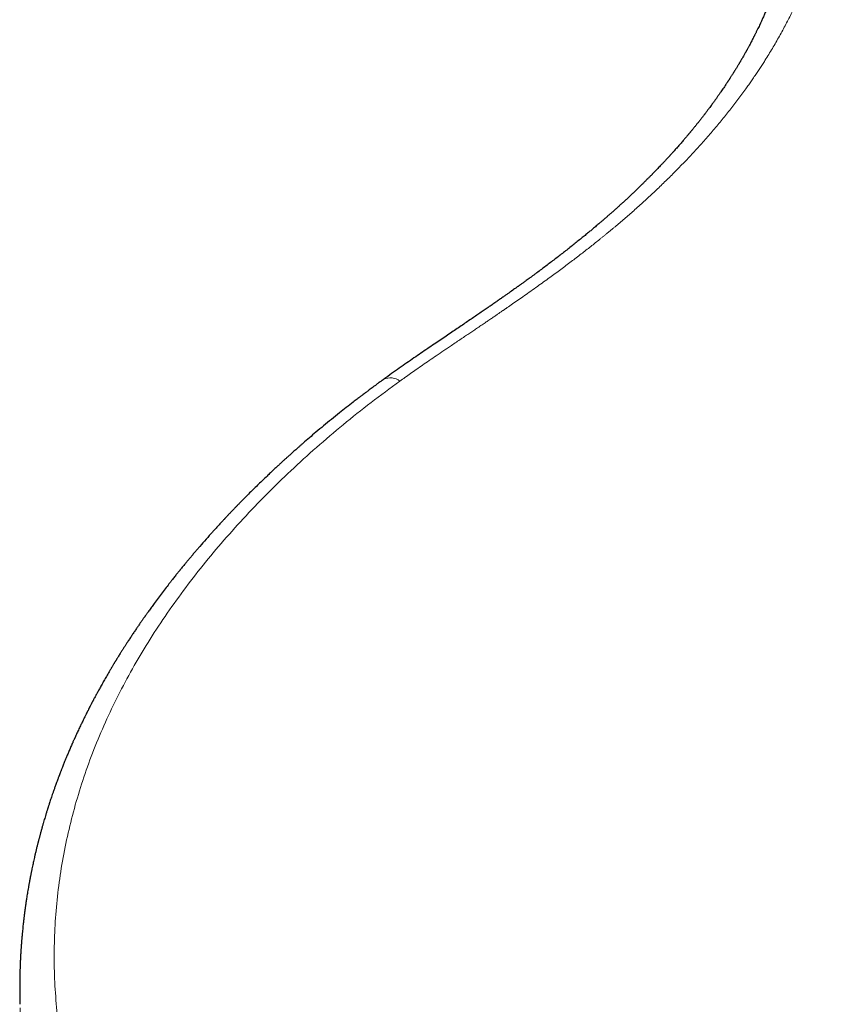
# Model space of a CAD drawing. Header units: millimetres. Extents: x 8 to 1170, y 12 to 886.
# Tile 61 of 256: x 707 to 752, y 376 to 431. Entities that reach past the tile are written whole.
import ezdxf

# ---------------------------------------------------------------- set-up
doc = ezdxf.new("R2010")
doc.units = ezdxf.units.MM

msp = doc.modelspace()

# ---------------------------------------------------------------- linework, layer by layer
at = {"color": 8, "linetype": 'Continuous', "lineweight": 0}
msp.add_arc((727.404, 410.034), 0.885, 52.91, 113.9822, dxfattribs=at)
for points, knots in [([(751.949, 442.52), (751.95, 442.401), (751.952, 442.167), (751.952, 441.822), (751.951, 441.49), (751.948, 441.169), (751.944, 440.861), (751.937, 440.565), (751.93, 440.281), (751.92, 440.019), (751.91, 439.779), (751.899, 439.559), (751.887, 439.349), (751.876, 439.193), (751.868, 439.089), (751.864, 439.032), (751.86, 438.977), (751.855, 438.921), (751.849, 438.856), (751.834, 438.686), (751.797, 438.326), (751.729, 437.782), (751.631, 437.154), (751.528, 436.601), (751.425, 436.123), (751.353, 435.818), (751.302, 435.613), (751.275, 435.508), (751.248, 435.403), (751.22, 435.298), (751.192, 435.194), (751.112, 434.908), (750.973, 434.441), (750.756, 433.79), (750.516, 433.138), (750.254, 432.486), (749.97, 431.834), (749.662, 431.181), (749.329, 430.523), (748.97, 429.86), (748.583, 429.19), (748.263, 428.669), (748.025, 428.296), (747.879, 428.071), (747.73, 427.846), (747.578, 427.621), (747.424, 427.397), (747.267, 427.173), (747.02, 426.825), (746.674, 426.355), (746.217, 425.762), (745.741, 425.17), (745.245, 424.579), (744.73, 423.989), (744.195, 423.401), (743.641, 422.814), (743.09, 422.253), (742.546, 421.717), (742.01, 421.206), (741.459, 420.696), (740.917, 420.209), (740.384, 419.743), (739.997, 419.415), (739.742, 419.201), (739.623, 419.102), (739.504, 419.003), (739.383, 418.904), (739.263, 418.805), (739.141, 418.706), (738.893, 418.505), (738.51, 418.199), (737.98, 417.786), (737.426, 417.362), (736.847, 416.928), (736.223, 416.469), (735.551, 415.984), (734.86, 415.493), (734.299, 415.101), (733.97, 414.873), (733.851, 414.791), (733.822, 414.771), (733.792, 414.75), (733.763, 414.73), (733.733, 414.71), (733.704, 414.689), (733.674, 414.669), (733.62, 414.632), (733.534, 414.573), (733.41, 414.489), (733.266, 414.39), (733.101, 414.278), (732.915, 414.152), (732.709, 414.012), (732.482, 413.858), (732.254, 413.704), (732.028, 413.551), (731.807, 413.402), (731.573, 413.243), (731.326, 413.077), (731.067, 412.902), (730.817, 412.733), (730.583, 412.575), (730.302, 412.384), (729.963, 412.153), (729.572, 411.885), (729.202, 411.631), (728.855, 411.389), (728.529, 411.161), (728.226, 410.947), (728.031, 410.808), (727.937, 410.741)], [0, 0, 0, 0, 0.012293, 0.024152, 0.035577, 0.046567, 0.057124, 0.067246, 0.076934, 0.086188, 0.093972, 0.10142, 0.108532, 0.115308, 0.117232, 0.119127, 0.120993, 0.122831, 0.124827, 0.12749, 0.139967, 0.161146, 0.181943, 0.202364, 0.215638, 0.228752, 0.23216, 0.235558, 0.238944, 0.24232, 0.245685, 0.249039, 0.269864, 0.290528, 0.311037, 0.331399, 0.35162, 0.371706, 0.391665, 0.412032, 0.432281, 0.452419, 0.459177, 0.465923, 0.472659, 0.479384, 0.486099, 0.492803, 0.499498, 0.517208, 0.534864, 0.552474, 0.570043, 0.587578, 0.605086, 0.622572, 0.640045, 0.655415, 0.670783, 0.686154, 0.701532, 0.715074, 0.728627, 0.731672, 0.734717, 0.737763, 0.74081, 0.743858, 0.746907, 0.749957, 0.762447, 0.775324, 0.788585, 0.802232, 0.816261, 0.832135, 0.848467, 0.863216, 0.869817, 0.870469, 0.871122, 0.871775, 0.872429, 0.873083, 0.873738, 0.874394, 0.875051, 0.877331, 0.880061, 0.88324, 0.886867, 0.890941, 0.895461, 0.900425, 0.905833, 0.910391, 0.915222, 0.920323, 0.925694, 0.931333, 0.937241, 0.942003, 0.946586, 0.955592, 0.964136, 0.972219, 0.979844, 0.987015, 0.993732, 1, 1, 1, 1]), ([(727.937, 410.741), (727.4, 410.346), (726.326, 409.558), (724.788, 408.328), (723.306, 407.067), (721.888, 405.776), (720.535, 404.457), (719.247, 403.112), (718.028, 401.744), (716.877, 400.355), (715.798, 398.946), (714.791, 397.518), (713.858, 396.072), (713.001, 394.609), (712.222, 393.129), (711.52, 391.632), (710.896, 390.119), (710.351, 388.591), (709.886, 387.05), (709.5, 385.495), (709.195, 383.93), (708.971, 382.356), (708.829, 380.775), (708.769, 379.191), (708.793, 377.603), (708.901, 376.019), (709.091, 374.441), (709.365, 372.871), (709.72, 371.312), (710.157, 369.765), (710.674, 368.233), (711.271, 366.719), (711.947, 365.224), (712.702, 363.752), (713.535, 362.304), (714.444, 360.882), (715.429, 359.487), (716.487, 358.12), (717.617, 356.784), (718.816, 355.479), (720.083, 354.206), (721.416, 352.969), (722.813, 351.767), (724.273, 350.604), (725.794, 349.48), (727.374, 348.398), (729.01, 347.359), (730.701, 346.365), (732.443, 345.417), (734.233, 344.516), (736.071, 343.664), (737.952, 342.862), (739.874, 342.111), (741.834, 341.414), (743.831, 340.771), (745.861, 340.185), (747.922, 339.655), (750.01, 339.183), (752.121, 338.77), (754.254, 338.416), (756.405, 338.12), (758.571, 337.885), (760.748, 337.71), (762.935, 337.596), (765.127, 337.543), (767.321, 337.551), (769.515, 337.622), (771.705, 337.754), (773.887, 337.947), (776.059, 338.201), (778.218, 338.514), (780.361, 338.887), (782.484, 339.318), (784.585, 339.807), (786.66, 340.354), (788.706, 340.957), (790.721, 341.617), (792.701, 342.331), (794.644, 343.099), (796.547, 343.918), (798.407, 344.787), (800.222, 345.705), (801.99, 346.67), (803.708, 347.681), (805.373, 348.736), (806.984, 349.833), (808.536, 350.972), (810.029, 352.15), (811.46, 353.365), (812.827, 354.617), (814.129, 355.902), (815.365, 357.219), (816.532, 358.567), (817.628, 359.944), (818.653, 361.348), (819.603, 362.778), (820.478, 364.233), (821.275, 365.711), (821.994, 367.21), (822.634, 368.727), (823.193, 370.262), (823.673, 371.811), (824.072, 373.373), (824.388, 374.945), (824.623, 376.525), (824.775, 378.109), (824.844, 379.696), (824.83, 381.283), (824.731, 382.865), (824.55, 384.44), (824.288, 386.005), (823.945, 387.559), (823.522, 389.098), (823.02, 390.622), (822.438, 392.13), (821.778, 393.62), (821.04, 395.092), (820.225, 396.543), (819.332, 397.974), (818.365, 399.386), (817.323, 400.777), (816.209, 402.146), (815.024, 403.493), (813.77, 404.817), (812.449, 406.114), (811.062, 407.384), (809.612, 408.624), (808.098, 409.83), (806.528, 411.004), (805.433, 411.753), (804.886, 412.128)], [0, 0, 0, 0, 0.007801, 0.015596, 0.023386, 0.031171, 0.038953, 0.046732, 0.05451, 0.062288, 0.070068, 0.077851, 0.085639, 0.093433, 0.101237, 0.109051, 0.116871, 0.124696, 0.132525, 0.140359, 0.148195, 0.156032, 0.163869, 0.171705, 0.179538, 0.187365, 0.195188, 0.203007, 0.210823, 0.218636, 0.226448, 0.234258, 0.242068, 0.249878, 0.257689, 0.2655, 0.273313, 0.281126, 0.28894, 0.296756, 0.304573, 0.312391, 0.32021, 0.328029, 0.335849, 0.343669, 0.351489, 0.359308, 0.367128, 0.374947, 0.382766, 0.390584, 0.398402, 0.406219, 0.414036, 0.421852, 0.429668, 0.437484, 0.445299, 0.453114, 0.460928, 0.468742, 0.476556, 0.484371, 0.492185, 0.5, 0.507814, 0.515629, 0.523443, 0.531257, 0.539072, 0.546886, 0.554701, 0.562516, 0.570332, 0.578148, 0.585965, 0.593782, 0.601599, 0.609416, 0.617234, 0.625053, 0.632872, 0.640692, 0.648511, 0.656331, 0.664151, 0.671971, 0.67979, 0.687609, 0.695427, 0.703244, 0.71106, 0.718874, 0.726687, 0.734499, 0.742311, 0.750122, 0.757932, 0.765742, 0.773552, 0.781363, 0.789177, 0.796993, 0.804811, 0.812634, 0.820461, 0.828293, 0.83613, 0.843969, 0.851806, 0.859641, 0.867474, 0.875304, 0.88313, 0.890949, 0.898762, 0.906565, 0.914361, 0.922149, 0.929932, 0.937712, 0.94549, 0.953268, 0.961047, 0.968829, 0.976614, 0.984404, 0.992199, 1, 1, 1, 1]), ([(706.892, 375.981), (706.893, 375.937), (706.901, 375.618), (706.936, 375.026), (707, 374.206), (707.087, 373.387), (707.195, 372.57), (707.324, 371.756), (707.475, 370.943), (707.646, 370.138), (707.837, 369.341), (708.047, 368.551), (708.277, 367.765), (708.53, 366.977), (708.804, 366.188), (709.102, 365.398), (709.42, 364.613), (709.759, 363.832), (710.118, 363.057), (710.498, 362.288), (710.899, 361.525), (711.319, 360.769), (711.76, 360.02), (712.22, 359.277), (712.7, 358.542), (713.197, 357.818), (713.71, 357.106), (714.238, 356.406), (714.785, 355.712), (715.353, 355.022), (715.943, 354.335), (716.556, 353.652), (717.187, 352.978), (717.835, 352.312), (718.501, 351.655), (719.185, 351.007), (719.885, 350.369), (720.602, 349.741), (721.335, 349.124), (722.084, 348.516), (722.85, 347.919), (723.627, 347.335), (724.415, 346.766), (725.213, 346.21), (726.026, 345.665), (726.859, 345.128), (727.711, 344.598), (728.583, 344.077), (729.469, 343.567), (730.369, 343.07), (731.281, 342.585), (732.207, 342.112), (733.144, 341.652), (734.092, 341.206), (735.052, 340.773), (736.023, 340.352), (737.005, 339.945), (737.992, 339.554), (738.983, 339.179), (739.978, 338.818), (740.983, 338.472), (742.004, 338.137), (743.04, 337.813), (744.093, 337.502), (745.153, 337.206), (746.222, 336.924), (747.298, 336.658), (748.381, 336.406), (749.47, 336.17), (750.564, 335.95), (751.663, 335.744), (752.767, 335.554), (753.877, 335.379), (754.984, 335.221), (756.09, 335.078), (757.192, 334.952), (758.297, 334.84), (759.413, 334.743), (760.539, 334.66), (761.676, 334.593), (762.814, 334.542), (763.954, 334.506), (765.095, 334.487), (766.236, 334.483), (767.378, 334.496), (768.518, 334.524), (769.657, 334.569), (770.794, 334.629), (771.93, 334.706), (773.057, 334.797), (774.175, 334.904), (775.284, 335.024), (776.39, 335.16), (777.5, 335.312), (778.613, 335.48), (779.73, 335.664), (780.842, 335.864), (781.95, 336.079), (783.051, 336.31), (784.147, 336.555), (785.236, 336.815), (786.318, 337.09), (787.392, 337.38), (788.459, 337.684), (789.517, 338.003), (790.562, 338.335), (791.592, 338.678), (792.606, 339.033), (793.612, 339.402), (794.615, 339.787), (795.614, 340.187), (796.61, 340.604), (797.595, 341.034), (798.569, 341.477), (799.532, 341.933), (800.482, 342.402), (801.42, 342.883), (802.345, 343.375), (803.256, 343.88), (804.155, 344.397), (805.04, 344.925), (805.906, 345.462), (806.753, 346.006), (807.582, 346.559), (808.396, 347.121), (809.201, 347.699), (809.997, 348.29), (810.782, 348.896), (811.551, 349.513), (812.304, 350.139), (813.04, 350.774), (813.759, 351.42), (814.461, 352.073), (815.145, 352.736), (815.811, 353.406), (816.459, 354.086), (817.09, 354.773), (817.699, 355.464), (818.287, 356.159), (818.853, 356.857), (819.402, 357.562), (819.936, 358.279), (820.455, 359.008), (820.957, 359.749), (821.441, 360.497), (821.904, 361.251), (822.347, 362.011), (822.77, 362.778), (823.173, 363.549), (823.554, 364.326), (823.915, 365.107), (824.254, 365.892), (824.574, 366.683), (824.87, 367.472), (825.145, 368.261), (825.397, 369.049), (825.63, 369.84), (825.843, 370.639), (826.037, 371.447), (826.212, 372.262), (826.364, 373.08), (826.496, 373.899), (826.606, 374.72), (826.694, 375.542), (826.761, 376.364), (826.806, 377.186), (826.827, 378.008), (826.833, 378.568), (826.826, 378.853), (826.826, 378.865)], [0, 0, 0, 0, 0.000978, 0.007067, 0.013154, 0.019228, 0.025301, 0.031374, 0.037446, 0.043519, 0.049482, 0.055445, 0.061409, 0.067372, 0.073458, 0.079543, 0.085629, 0.091715, 0.097802, 0.103889, 0.109977, 0.116053, 0.12213, 0.128206, 0.134281, 0.140356, 0.146321, 0.152286, 0.15825, 0.164214, 0.1703, 0.176385, 0.18247, 0.188556, 0.194641, 0.200727, 0.206812, 0.212885, 0.218958, 0.225032, 0.231106, 0.237181, 0.243149, 0.249117, 0.255085, 0.261052, 0.26714, 0.273227, 0.279313, 0.285399, 0.291485, 0.297571, 0.303656, 0.309728, 0.3158, 0.321872, 0.327944, 0.334017, 0.339981, 0.345946, 0.351912, 0.357878, 0.363967, 0.370056, 0.376146, 0.382236, 0.388324, 0.394412, 0.400499, 0.406572, 0.412645, 0.418718, 0.42479, 0.430862, 0.436826, 0.44279, 0.448754, 0.454718, 0.460804, 0.46689, 0.472977, 0.479065, 0.485153, 0.491242, 0.497332, 0.503409, 0.509485, 0.51556, 0.521634, 0.527708, 0.533672, 0.539637, 0.545601, 0.551565, 0.55765, 0.563736, 0.569821, 0.575907, 0.581993, 0.588079, 0.594166, 0.600239, 0.606314, 0.612389, 0.618465, 0.624542, 0.63051, 0.636477, 0.642443, 0.648408, 0.654495, 0.660581, 0.666667, 0.672752, 0.678838, 0.684923, 0.691009, 0.697081, 0.703153, 0.709225, 0.715298, 0.721371, 0.727337, 0.733303, 0.739269, 0.745237, 0.751327, 0.757417, 0.763505, 0.769593, 0.77568, 0.781766, 0.787852, 0.793925, 0.799997, 0.806069, 0.812141, 0.818213, 0.824177, 0.83014, 0.836104, 0.842069, 0.848155, 0.854242, 0.86033, 0.866419, 0.872508, 0.878598, 0.884687, 0.890762, 0.896836, 0.90291, 0.908983, 0.915055, 0.921019, 0.926983, 0.932946, 0.93891, 0.944995, 0.95108, 0.957165, 0.963251, 0.969337, 0.975423, 0.98151, 0.987585, 0.99366, 0.999736, 1, 1, 1, 1])]:
    msp.add_open_spline(points, degree=3, knots=knots, dxfattribs=at)
at = {"color": 7, "linetype": 'Continuous', "lineweight": 30}
for points, knots in [([(749.732, 440.323), (749.732, 440.266), (749.733, 440.155), (749.734, 439.994), (749.735, 439.843), (749.736, 439.702), (749.736, 439.571), (749.736, 439.451), (749.736, 439.342), (749.736, 439.242), (749.735, 439.151), (749.735, 439.068), (749.734, 438.996), (749.733, 438.932), (749.733, 438.878), (749.732, 438.83), (749.731, 438.788), (749.731, 438.751), (749.73, 438.718), (749.73, 438.687), (749.729, 438.652), (749.729, 438.611), (749.728, 438.565), (749.727, 438.512), (749.725, 438.458), (749.724, 438.404), (749.723, 438.351), (749.721, 438.295), (749.719, 438.235), (749.717, 438.173), (749.715, 438.111), (749.713, 438.051), (749.711, 437.996), (749.709, 437.945), (749.707, 437.898), (749.705, 437.85), (749.703, 437.803), (749.7, 437.756), (749.698, 437.708), (749.695, 437.648), (749.691, 437.573), (749.686, 437.485), (749.68, 437.392), (749.674, 437.308), (749.669, 437.233), (749.664, 437.17), (749.659, 437.107), (749.654, 437.045), (749.649, 436.985), (749.644, 436.929), (749.64, 436.88), (749.636, 436.838), (749.632, 436.798), (749.628, 436.757), (749.624, 436.708), (749.618, 436.653), (749.612, 436.593), (749.605, 436.53), (749.598, 436.466), (749.591, 436.407), (749.585, 436.354), (749.58, 436.31), (749.575, 436.271), (749.571, 436.236), (749.566, 436.198), (749.561, 436.154), (749.554, 436.102), (749.546, 436.045), (749.538, 435.983), (749.528, 435.914), (749.516, 435.828), (749.5, 435.725), (749.482, 435.607), (749.463, 435.493), (749.447, 435.396), (749.433, 435.319), (749.423, 435.263), (749.414, 435.213), (749.406, 435.166), (749.397, 435.121), (749.389, 435.075), (749.379, 435.025), (749.368, 434.969), (749.355, 434.906), (749.342, 434.837), (749.327, 434.767), (749.312, 434.694), (749.295, 434.617), (749.277, 434.534), (749.258, 434.451), (749.241, 434.376), (749.225, 434.312), (749.212, 434.256), (749.198, 434.198), (749.183, 434.137), (749.167, 434.073), (749.15, 434.007), (749.134, 433.942), (749.118, 433.881), (749.104, 433.828), (749.091, 433.781), (749.079, 433.738), (749.068, 433.697), (749.056, 433.653), (749.043, 433.605), (749.028, 433.552), (749.011, 433.494), (748.992, 433.43), (748.972, 433.358), (748.948, 433.279), (748.922, 433.195), (748.897, 433.112), (748.872, 433.034), (748.85, 432.964), (748.829, 432.898), (748.809, 432.838), (748.791, 432.783), (748.775, 432.734), (748.76, 432.688), (748.745, 432.644), (748.728, 432.596), (748.709, 432.541), (748.688, 432.478), (748.665, 432.413), (748.642, 432.349), (748.621, 432.29), (748.601, 432.236), (748.584, 432.187), (748.568, 432.144), (748.552, 432.101), (748.536, 432.059), (748.52, 432.016), (748.505, 431.976), (748.488, 431.931), (748.467, 431.876), (748.441, 431.81), (748.412, 431.735), (748.379, 431.652), (748.343, 431.563), (748.301, 431.459), (748.255, 431.348), (748.208, 431.237), (748.164, 431.134), (748.122, 431.036), (748.079, 430.94), (748.037, 430.844), (747.994, 430.748), (747.946, 430.645), (747.894, 430.532), (747.837, 430.409), (747.785, 430.302), (747.741, 430.21), (747.706, 430.137), (747.672, 430.069), (747.641, 430.007), (747.611, 429.946), (747.576, 429.876), (747.534, 429.794), (747.486, 429.7), (747.436, 429.604), (747.387, 429.51), (747.339, 429.419), (747.294, 429.335), (747.253, 429.26), (747.218, 429.195), (747.187, 429.138), (747.162, 429.092), (747.141, 429.055), (747.121, 429.02), (747.099, 428.98), (747.07, 428.929), (747.034, 428.865), (746.992, 428.789), (746.946, 428.709), (746.898, 428.626), (746.854, 428.551), (746.818, 428.488), (746.79, 428.442), (746.767, 428.402), (746.747, 428.369), (746.73, 428.34), (746.708, 428.304), (746.681, 428.258), (746.645, 428.199), (746.604, 428.132), (746.559, 428.058), (746.509, 427.977), (746.456, 427.892), (746.408, 427.815), (746.367, 427.749), (746.332, 427.695), (746.297, 427.639), (746.263, 427.587), (746.234, 427.541), (746.211, 427.505), (746.194, 427.479), (746.181, 427.459), (746.168, 427.439), (746.152, 427.415), (746.132, 427.384), (746.109, 427.349), (746.065, 427.282), (746.002, 427.186), (745.92, 427.064), (745.84, 426.945), (745.767, 426.839), (745.704, 426.747), (745.651, 426.671), (745.603, 426.603), (745.562, 426.544), (745.525, 426.492), (745.49, 426.443), (745.453, 426.39), (745.41, 426.33), (745.362, 426.264), (745.308, 426.189), (745.247, 426.105), (745.178, 426.012), (745.115, 425.926), (745.06, 425.852), (745.014, 425.791), (744.968, 425.729), (744.924, 425.672), (744.887, 425.623), (744.861, 425.588), (744.843, 425.565), (744.831, 425.549), (744.82, 425.535), (744.808, 425.519), (744.792, 425.499), (744.77, 425.47), (744.74, 425.431), (744.701, 425.38), (744.634, 425.294), (744.543, 425.178), (744.448, 425.058), (744.374, 424.966), (744.319, 424.898), (744.265, 424.831), (744.211, 424.764), (744.155, 424.696), (744.101, 424.629), (744.055, 424.574), (744.021, 424.533), (744, 424.508), (743.984, 424.488), (743.97, 424.471), (743.954, 424.452), (743.934, 424.429), (743.911, 424.401), (743.88, 424.364), (743.841, 424.318), (743.794, 424.262), (743.743, 424.202), (743.69, 424.14), (743.629, 424.068), (743.558, 423.986), (743.478, 423.894), (743.398, 423.802), (743.317, 423.71), (743.237, 423.62), (743.164, 423.538), (743.102, 423.468), (743.051, 423.412), (743.007, 423.363), (742.975, 423.327), (742.95, 423.3), (742.928, 423.276), (742.903, 423.249), (742.873, 423.216), (742.832, 423.171), (742.778, 423.112), (742.714, 423.043), (742.648, 422.971), (742.582, 422.901), (742.516, 422.831), (742.442, 422.753), (742.362, 422.668), (742.275, 422.577), (742.196, 422.494), (742.124, 422.42), (742.063, 422.357), (742.011, 422.304), (741.971, 422.262), (741.937, 422.228), (741.906, 422.197), (741.871, 422.161), (741.83, 422.119), (741.782, 422.071), (741.728, 422.016), (741.658, 421.946), (741.569, 421.857), (741.46, 421.749), (741.341, 421.632), (741.217, 421.511), (741.082, 421.38), (740.939, 421.243), (740.789, 421.1), (740.639, 420.959), (740.49, 420.82), (740.343, 420.684), (740.202, 420.555), (740.061, 420.427), (739.917, 420.296), (739.795, 420.188), (739.698, 420.102), (739.628, 420.04), (739.557, 419.977), (739.486, 419.915), (739.418, 419.855), (739.357, 419.802), (739.304, 419.756), (739.259, 419.717), (739.221, 419.684), (739.19, 419.657), (739.152, 419.624), (739.102, 419.581), (739.034, 419.523), (738.954, 419.455), (738.866, 419.38), (738.772, 419.3), (738.653, 419.2), (738.508, 419.078), (738.333, 418.933), (738.142, 418.776), (737.934, 418.606), (737.711, 418.426), (737.479, 418.24), (737.241, 418.052), (736.924, 417.803), (736.522, 417.492), (736.029, 417.118), (735.648, 416.835), (735.391, 416.645), (735.266, 416.553), (735.15, 416.468), (735.043, 416.391), (734.946, 416.321), (734.86, 416.258), (734.783, 416.202), (734.717, 416.155), (734.66, 416.114), (734.614, 416.081), (734.579, 416.055), (734.547, 416.032), (734.511, 416.007), (734.467, 415.976), (734.415, 415.938), (734.356, 415.896), (734.279, 415.841), (734.184, 415.773), (734.067, 415.69), (733.936, 415.598), (733.792, 415.497), (733.634, 415.385), (733.464, 415.267), (733.284, 415.14), (733.092, 415.007), (732.885, 414.864), (732.665, 414.712), (732.434, 414.553), (732.193, 414.387), (731.942, 414.216), (731.678, 414.036), (731.401, 413.847), (731.111, 413.651), (730.81, 413.447), (730.497, 413.235), (730.172, 413.015), (729.83, 412.783), (729.473, 412.54), (729.1, 412.285), (728.713, 412.019), (728.314, 411.743), (727.901, 411.454), (727.476, 411.154), (727.19, 410.948), (727.044, 410.844)], [0, 0, 0, 0, 0.00624, 0.012114, 0.017623, 0.022768, 0.027553, 0.031901, 0.035904, 0.039562, 0.042876, 0.045904, 0.048576, 0.050892, 0.052872, 0.054631, 0.056194, 0.057561, 0.05873, 0.059807, 0.061093, 0.062608, 0.064353, 0.066326, 0.068521, 0.070388, 0.072379, 0.074495, 0.076736, 0.079101, 0.081522, 0.083714, 0.085848, 0.087692, 0.089486, 0.091273, 0.093054, 0.094828, 0.096629, 0.098524, 0.101695, 0.105089, 0.108623, 0.112279, 0.114744, 0.117174, 0.119571, 0.121934, 0.124262, 0.126439, 0.128263, 0.129866, 0.13128, 0.132834, 0.134614, 0.136804, 0.139146, 0.141528, 0.14395, 0.146411, 0.14829, 0.149975, 0.151465, 0.15276, 0.15394, 0.155791, 0.157765, 0.159886, 0.162251, 0.164869, 0.167696, 0.172088, 0.176617, 0.180982, 0.185109, 0.187534, 0.189672, 0.19151, 0.193171, 0.194923, 0.196602, 0.1984, 0.200483, 0.202873, 0.205564, 0.208226, 0.210672, 0.21376, 0.216844, 0.219962, 0.223072, 0.225127, 0.227167, 0.22927, 0.231533, 0.233956, 0.236353, 0.238889, 0.241111, 0.24304, 0.244738, 0.246316, 0.247724, 0.249291, 0.251044, 0.252985, 0.255123, 0.257413, 0.259993, 0.262864, 0.266011, 0.269206, 0.271838, 0.274414, 0.276791, 0.278951, 0.280895, 0.282668, 0.284259, 0.285774, 0.287413, 0.289386, 0.291691, 0.29406, 0.296364, 0.298473, 0.300386, 0.302103, 0.303624, 0.304977, 0.306656, 0.308129, 0.309434, 0.310889, 0.312907, 0.315236, 0.317871, 0.320768, 0.323911, 0.3273, 0.331606, 0.335447, 0.338898, 0.342282, 0.345613, 0.348911, 0.352178, 0.35551, 0.359569, 0.363773, 0.368042, 0.370582, 0.373134, 0.37548, 0.377517, 0.379473, 0.381696, 0.384534, 0.387859, 0.391133, 0.394297, 0.397351, 0.400295, 0.402735, 0.404903, 0.406794, 0.408408, 0.409481, 0.41057, 0.411885, 0.413425, 0.41575, 0.418277, 0.420926, 0.423697, 0.426587, 0.428361, 0.429902, 0.431211, 0.432287, 0.433168, 0.434113, 0.435783, 0.437724, 0.439936, 0.442408, 0.445058, 0.447867, 0.450837, 0.45257, 0.454354, 0.456187, 0.457991, 0.45949, 0.460662, 0.461507, 0.462029, 0.462648, 0.463447, 0.464426, 0.465586, 0.466926, 0.470971, 0.474937, 0.478792, 0.482533, 0.48526, 0.487726, 0.48993, 0.49185, 0.493442, 0.494925, 0.496627, 0.498548, 0.500688, 0.503065, 0.505754, 0.508762, 0.512088, 0.513958, 0.515916, 0.517961, 0.519899, 0.521462, 0.522648, 0.523262, 0.523687, 0.524107, 0.524633, 0.525267, 0.526008, 0.527387, 0.529031, 0.530865, 0.535634, 0.540143, 0.542342, 0.544484, 0.546623, 0.548767, 0.550916, 0.553071, 0.555135, 0.556167, 0.556977, 0.557567, 0.558023, 0.558616, 0.559363, 0.560264, 0.561319, 0.562865, 0.564654, 0.566621, 0.568594, 0.570564, 0.57349, 0.57641, 0.579323, 0.58223, 0.585131, 0.587929, 0.589995, 0.59179, 0.593314, 0.594567, 0.595218, 0.595928, 0.596801, 0.597837, 0.599035, 0.601119, 0.603389, 0.605643, 0.60788, 0.6101, 0.612303, 0.615272, 0.618202, 0.62087, 0.623183, 0.625224, 0.626875, 0.628238, 0.629159, 0.630093, 0.631224, 0.632553, 0.634081, 0.635807, 0.637732, 0.640761, 0.644179, 0.647986, 0.651891, 0.655667, 0.660415, 0.66494, 0.669244, 0.673864, 0.678197, 0.682244, 0.686256, 0.690416, 0.694727, 0.696671, 0.698644, 0.700647, 0.702678, 0.704633, 0.70637, 0.707805, 0.709045, 0.710089, 0.710937, 0.711674, 0.713208, 0.715078, 0.717285, 0.719735, 0.722294, 0.724959, 0.729364, 0.734032, 0.738965, 0.744544, 0.75042, 0.756438, 0.762537, 0.768717, 0.780646, 0.792869, 0.805388, 0.808564, 0.811612, 0.814416, 0.816977, 0.819294, 0.821366, 0.823194, 0.824777, 0.826115, 0.827208, 0.828055, 0.828668, 0.829487, 0.83056, 0.831803, 0.833204, 0.83476, 0.837203, 0.839953, 0.843011, 0.846378, 0.850057, 0.85408, 0.858196, 0.862628, 0.867376, 0.872441, 0.877825, 0.883237, 0.88894, 0.894933, 0.90122, 0.907801, 0.914553, 0.921594, 0.928927, 0.936555, 0.944647, 0.953054, 0.961781, 0.970833, 0.980216, 0.989936, 1, 1, 1, 1]), ([(727.044, 410.843), (726.988, 410.802), (726.88, 410.724), (726.725, 410.611), (726.584, 410.508), (726.457, 410.414), (726.344, 410.33), (726.245, 410.256), (726.159, 410.191), (726.086, 410.137), (726.03, 410.095), (725.99, 410.064), (725.96, 410.042), (725.938, 410.025), (725.922, 410.013), (725.91, 410.004), (725.896, 409.993), (725.88, 409.981), (725.849, 409.958), (725.8, 409.921), (725.731, 409.868), (725.652, 409.808), (725.562, 409.739), (725.462, 409.661), (725.261, 409.506), (724.967, 409.276), (724.562, 408.956), (724.145, 408.619), (723.711, 408.263), (723.305, 407.923), (722.922, 407.597), (722.644, 407.356), (722.449, 407.185), (722.335, 407.085), (722.222, 406.986), (722.116, 406.892), (722.014, 406.801), (721.921, 406.718), (721.836, 406.642), (721.764, 406.577), (721.705, 406.523), (721.653, 406.477), (721.604, 406.431), (721.549, 406.382), (721.471, 406.311), (721.368, 406.216), (721.237, 406.095), (721.091, 405.96), (720.932, 405.812), (720.759, 405.649), (720.561, 405.461), (720.342, 405.251), (720.103, 405.019), (719.859, 404.78), (719.599, 404.522), (719.323, 404.245), (719.092, 404.009), (718.919, 403.831), (718.809, 403.717), (718.707, 403.61), (718.618, 403.518), (718.543, 403.439), (718.48, 403.372), (718.422, 403.311), (718.37, 403.256), (718.326, 403.208), (718.289, 403.169), (718.261, 403.139), (718.236, 403.113), (718.207, 403.082), (718.169, 403.041), (718.121, 402.989), (718.063, 402.927), (717.997, 402.856), (717.924, 402.775), (717.842, 402.686), (717.752, 402.588), (717.656, 402.482), (717.469, 402.275), (717.2, 401.973), (716.923, 401.656), (716.72, 401.422), (716.589, 401.268), (716.459, 401.115), (716.333, 400.965), (716.213, 400.822), (716.104, 400.69), (716.006, 400.572), (715.918, 400.465), (715.849, 400.38), (715.797, 400.317), (715.764, 400.275), (715.736, 400.24), (715.707, 400.204), (715.671, 400.16), (715.628, 400.106), (715.576, 400.042), (715.516, 399.966), (715.446, 399.879), (715.369, 399.781), (715.284, 399.674), (715.155, 399.509), (714.982, 399.285), (714.765, 399.002), (714.543, 398.706), (714.369, 398.471), (714.244, 398.3), (714.17, 398.198), (714.096, 398.096), (714.028, 398.001), (713.967, 397.916), (713.916, 397.845), (713.875, 397.786), (713.842, 397.74), (713.817, 397.704), (713.794, 397.672), (713.767, 397.634), (713.733, 397.586), (713.693, 397.528), (713.649, 397.464), (713.602, 397.397), (713.535, 397.301), (713.447, 397.172), (713.335, 397.008), (713.218, 396.836), (713.098, 396.656), (712.977, 396.472), (712.868, 396.305), (712.771, 396.156), (712.688, 396.027), (712.604, 395.895), (712.52, 395.763), (712.445, 395.643), (712.381, 395.54), (712.331, 395.46), (712.289, 395.392), (712.256, 395.337), (712.232, 395.298), (712.215, 395.271), (712.204, 395.252), (712.191, 395.231), (712.174, 395.203), (712.152, 395.167), (712.126, 395.124), (712.093, 395.07), (712.055, 395.006), (712.01, 394.931), (711.962, 394.851), (711.913, 394.768), (711.829, 394.627), (711.714, 394.43), (711.571, 394.181), (711.437, 393.943), (711.334, 393.758), (711.259, 393.622), (711.21, 393.533), (711.161, 393.444), (711.113, 393.355), (711.067, 393.269), (711.024, 393.188), (710.986, 393.117), (710.957, 393.062), (710.935, 393.021), (710.918, 392.988), (710.899, 392.951), (710.875, 392.905), (710.846, 392.85), (710.812, 392.785), (710.768, 392.699), (710.715, 392.597), (710.658, 392.484), (710.602, 392.375), (710.544, 392.258), (710.483, 392.135), (710.42, 392.008), (710.364, 391.892), (710.313, 391.787), (710.262, 391.681), (710.21, 391.571), (710.154, 391.452), (710.098, 391.333), (710.043, 391.215), (709.999, 391.119), (709.967, 391.047), (709.947, 391.003), (709.93, 390.965), (709.913, 390.928), (709.893, 390.885), (709.869, 390.831), (709.839, 390.764), (709.802, 390.68), (709.759, 390.582), (709.712, 390.474), (709.665, 390.366), (709.619, 390.259), (709.575, 390.154), (709.531, 390.05), (709.489, 389.951), (709.451, 389.859), (709.415, 389.771), (709.379, 389.683), (709.341, 389.59), (709.301, 389.49), (709.258, 389.381), (709.219, 389.283), (709.186, 389.199), (709.161, 389.135), (709.139, 389.078), (709.12, 389.028), (709.104, 388.987), (709.092, 388.954), (709.081, 388.925), (709.068, 388.892), (709.053, 388.851), (709.033, 388.8), (709.01, 388.739), (708.979, 388.654), (708.941, 388.551), (708.897, 388.433), (708.847, 388.294), (708.792, 388.138), (708.732, 387.969), (708.679, 387.814), (708.631, 387.673), (708.587, 387.542), (708.546, 387.418), (708.512, 387.315), (708.485, 387.23), (708.463, 387.162), (708.443, 387.1), (708.426, 387.046), (708.411, 386.998), (708.394, 386.946), (708.375, 386.883), (708.351, 386.807), (708.324, 386.719), (708.292, 386.614), (708.255, 386.491), (708.214, 386.35), (708.17, 386.199), (708.123, 386.038), (708.076, 385.868), (708.037, 385.727), (708.008, 385.619), (707.988, 385.546), (707.969, 385.474), (707.951, 385.406), (707.935, 385.345), (707.922, 385.295), (707.913, 385.259), (707.906, 385.23), (707.897, 385.198), (707.886, 385.153), (707.871, 385.094), (707.853, 385.023), (707.832, 384.94), (707.803, 384.822), (707.768, 384.674), (707.727, 384.501), (707.688, 384.334), (707.654, 384.179), (707.623, 384.039), (707.594, 383.906), (707.565, 383.767), (707.539, 383.646), (707.518, 383.542), (707.502, 383.462), (707.487, 383.383), (707.472, 383.31), (707.461, 383.251), (707.452, 383.205), (707.446, 383.172), (707.44, 383.141), (707.434, 383.107), (707.425, 383.064), (707.416, 383.012), (707.405, 382.951), (707.392, 382.883), (707.379, 382.809), (707.366, 382.734), (707.347, 382.629), (707.324, 382.496), (707.298, 382.339), (707.275, 382.194), (707.254, 382.06), (707.235, 381.938), (707.219, 381.828), (707.205, 381.731), (707.192, 381.645), (707.181, 381.568), (707.172, 381.498), (707.162, 381.425), (707.151, 381.344), (707.139, 381.249), (707.125, 381.145), (707.112, 381.041), (707.1, 380.937), (707.088, 380.834), (707.075, 380.723), (707.06, 380.592), (707.044, 380.44), (707.026, 380.263), (707.011, 380.108), (706.999, 379.978), (706.991, 379.88), (706.983, 379.786), (706.976, 379.704), (706.971, 379.642), (706.968, 379.598), (706.965, 379.569), (706.964, 379.546), (706.962, 379.524), (706.96, 379.499), (706.958, 379.469), (706.955, 379.429), (706.951, 379.377), (706.947, 379.313), (706.942, 379.241), (706.934, 379.12), (706.924, 378.954), (706.913, 378.749), (706.903, 378.551), (706.895, 378.361), (706.889, 378.181), (706.884, 378.041), (706.882, 377.939), (706.88, 377.874), (706.879, 377.822), (706.878, 377.779), (706.877, 377.737), (706.876, 377.688), (706.875, 377.626), (706.874, 377.549), (706.873, 377.456), (706.872, 377.35), (706.871, 377.229), (706.871, 377.065), (706.872, 376.863), (706.874, 376.63), (706.878, 376.408), (706.882, 376.261), (706.884, 376.19)], [0, 0, 0, 0, 0.004401, 0.008446, 0.012138, 0.015475, 0.018459, 0.021089, 0.023366, 0.025289, 0.02686, 0.027806, 0.028554, 0.029207, 0.029557, 0.029843, 0.030203, 0.030639, 0.031151, 0.032653, 0.034574, 0.036642, 0.039044, 0.041779, 0.044745, 0.055279, 0.06567, 0.077855, 0.089842, 0.101892, 0.112152, 0.122537, 0.125827, 0.129129, 0.132444, 0.135611, 0.138483, 0.141338, 0.143825, 0.145944, 0.147694, 0.149089, 0.150509, 0.152132, 0.153957, 0.157433, 0.161351, 0.165711, 0.170513, 0.175758, 0.181445, 0.188581, 0.195954, 0.203559, 0.211397, 0.220451, 0.229796, 0.233546, 0.237157, 0.240492, 0.243552, 0.245802, 0.247875, 0.249773, 0.251494, 0.253006, 0.254203, 0.255109, 0.255809, 0.25666, 0.257982, 0.259596, 0.261502, 0.263701, 0.266192, 0.268923, 0.271936, 0.275231, 0.27871, 0.290972, 0.302946, 0.307655, 0.312318, 0.316935, 0.321507, 0.325899, 0.32984, 0.33341, 0.336608, 0.339433, 0.341076, 0.342285, 0.343152, 0.344184, 0.345524, 0.347129, 0.348998, 0.351293, 0.353893, 0.356797, 0.360004, 0.363473, 0.371508, 0.379884, 0.388604, 0.397667, 0.400633, 0.403634, 0.40667, 0.409529, 0.412011, 0.414083, 0.415792, 0.417138, 0.418121, 0.418916, 0.42, 0.421407, 0.423133, 0.425016, 0.426968, 0.42899, 0.433427, 0.438165, 0.443205, 0.448418, 0.453726, 0.459129, 0.462813, 0.466541, 0.470311, 0.474125, 0.477936, 0.480608, 0.482909, 0.484841, 0.486403, 0.487594, 0.488218, 0.488671, 0.489241, 0.490035, 0.491052, 0.492292, 0.493755, 0.495622, 0.497759, 0.500118, 0.502471, 0.504792, 0.512172, 0.519197, 0.525865, 0.532329, 0.534847, 0.537353, 0.539848, 0.54233, 0.544801, 0.547117, 0.549122, 0.550816, 0.551738, 0.552556, 0.55356, 0.554836, 0.556383, 0.558201, 0.560291, 0.56354, 0.566733, 0.569771, 0.572652, 0.576498, 0.580026, 0.583236, 0.586128, 0.588744, 0.592027, 0.595308, 0.598589, 0.601868, 0.605117, 0.606526, 0.607742, 0.608764, 0.60966, 0.610823, 0.612319, 0.614148, 0.616297, 0.619273, 0.622235, 0.625183, 0.628117, 0.631035, 0.633782, 0.636659, 0.639145, 0.641381, 0.643843, 0.646306, 0.649016, 0.651993, 0.655236, 0.65704, 0.658831, 0.660401, 0.661743, 0.662856, 0.66374, 0.664425, 0.665271, 0.666384, 0.667764, 0.669412, 0.671328, 0.674631, 0.677817, 0.680867, 0.685851, 0.690425, 0.69459, 0.698359, 0.701882, 0.7052, 0.708311, 0.710233, 0.712067, 0.713759, 0.71521, 0.716421, 0.717661, 0.719411, 0.721475, 0.723853, 0.726544, 0.730075, 0.733853, 0.737878, 0.74215, 0.746668, 0.751305, 0.753268, 0.755199, 0.757095, 0.758959, 0.760655, 0.76196, 0.762906, 0.763541, 0.764246, 0.765518, 0.7671, 0.768992, 0.771195, 0.773708, 0.778464, 0.783042, 0.787439, 0.79159, 0.795164, 0.798533, 0.802128, 0.806125, 0.808155, 0.81028, 0.81247, 0.814417, 0.816035, 0.817133, 0.818002, 0.818684, 0.81955, 0.820685, 0.82209, 0.823662, 0.825474, 0.827476, 0.82945, 0.831372, 0.83579, 0.839902, 0.84371, 0.847213, 0.850411, 0.853324, 0.855817, 0.858066, 0.860069, 0.861827, 0.863535, 0.86579, 0.868243, 0.870952, 0.873915, 0.876423, 0.879088, 0.881958, 0.885111, 0.889302, 0.893907, 0.898927, 0.901436, 0.904038, 0.906599, 0.908751, 0.910471, 0.911437, 0.912182, 0.912712, 0.913245, 0.9139, 0.914679, 0.91558, 0.91702, 0.918691, 0.920596, 0.922661, 0.92815, 0.933463, 0.9386, 0.943544, 0.948194, 0.952529, 0.954494, 0.956214, 0.957592, 0.958628, 0.959603, 0.960878, 0.962454, 0.964536, 0.966982, 0.969794, 0.97297, 0.976502, 0.98284, 0.988868, 0.994588, 1, 1, 1, 1])]:
    msp.add_open_spline(points, degree=3, knots=knots, dxfattribs=at)

doc.saveas('drawing.dxf')
